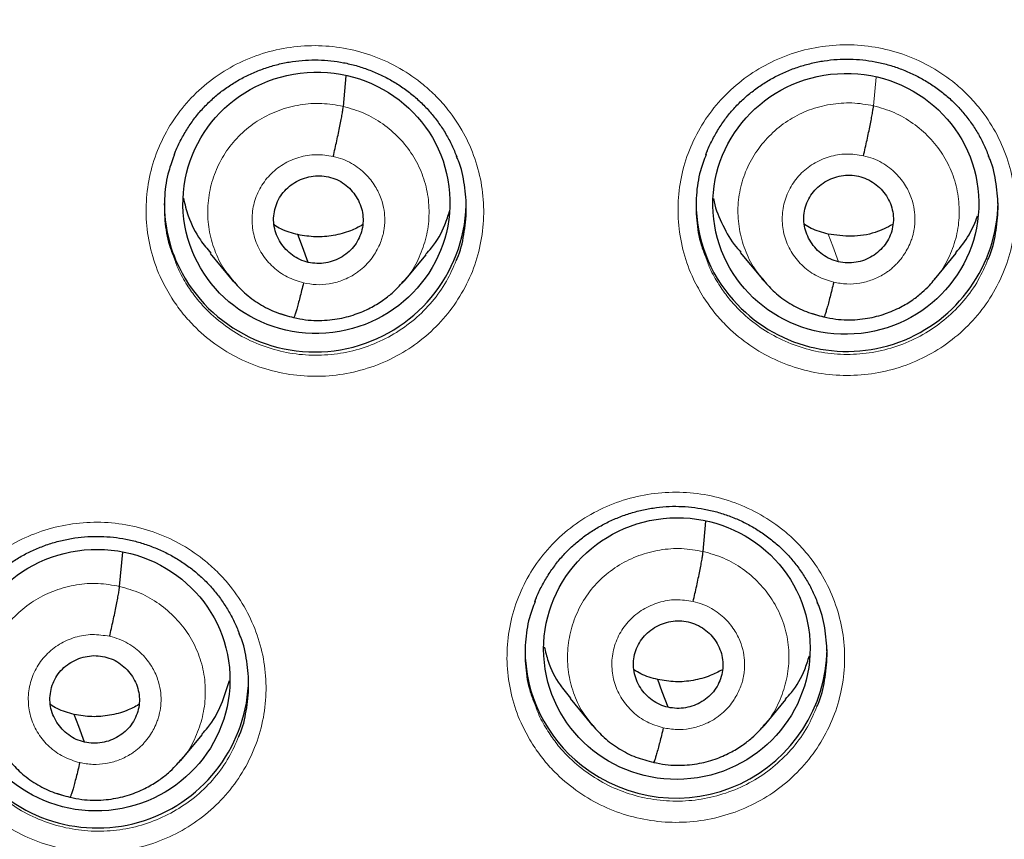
# Model space of a CAD drawing. Header units: millimetres. Extents: x 8 to 2230, y 12 to 2204.
# Tile 45 of 162: x 1060 to 1071, y 1859 to 1868. Entities that reach past the tile are written whole.
import ezdxf

# ---------------------------------------------------------------- set-up
doc = ezdxf.new("R2010")
doc.units = ezdxf.units.MM

msp = doc.modelspace()

# ---------------------------------------------------------------- linework, layer by layer
at = {"color": 7, "linetype": 'Continuous', "lineweight": 30}
for p, q in [((1063.688, 1867.129), (1063.718, 1867.472)), ((1062.19, 1865.471), (1062.437, 1865.172)), ((1064.373, 1865.16), (1064.619, 1865.456)), ((1068.157, 1865.483), (1068.405, 1865.183)), ((1070.342, 1865.178), (1070.588, 1865.476)), ((1062.43, 1865.181), (1062.445, 1865.165)), ((1062.448, 1865.167), (1062.441, 1865.176)), ((1064.369, 1865.164), (1064.347, 1865.139)), ((1068.398, 1865.187), (1068.42, 1865.165)), ((1068.424, 1865.168), (1068.409, 1865.186)), ((1063.13, 1864.749), (1063.126, 1864.747)), ((1069.099, 1864.756), (1069.095, 1864.754)), ((1067.739, 1862.115), (1067.769, 1862.455)), ((1061.169, 1861.722), (1061.204, 1862.107)), ((1066.24, 1860.461), (1066.487, 1860.161)), ((1068.425, 1860.152), (1068.671, 1860.449)), ((1066.479, 1860.171), (1066.495, 1860.154)), ((1066.498, 1860.157), (1066.491, 1860.165)), ((1068.421, 1860.155), (1068.399, 1860.13)), ((1061.855, 1859.757), (1062.101, 1860.054)), ((1061.851, 1859.761), (1061.829, 1859.736)), ((1067.181, 1859.738), (1067.177, 1859.737)), ((1060.612, 1859.346), (1060.607, 1859.344))]:
    msp.add_line(p, q, dxfattribs=at)
at = {"color": 252, "linetype": 'Continuous', "lineweight": 0}
for p, q in [((1069.657, 1867.136), (1069.685, 1867.458)), ((1062.468, 1865.141), (1062.448, 1865.167)), ((1068.445, 1865.14), (1068.424, 1865.168)), ((1063.126, 1864.747), (1062.981, 1864.795)), ((1069.095, 1864.754), (1068.975, 1864.795)), ((1066.519, 1860.13), (1066.498, 1860.157)), ((1067.177, 1859.737), (1067.031, 1859.785)), ((1060.607, 1859.344), (1060.462, 1859.393))]:
    msp.add_line(p, q, dxfattribs=at)
at = {"color": 7, "linetype": 'Continuous', "lineweight": 30, "flags": 128}
for points in [[(1063.293, 1865.371), (1063.228, 1865.547), (1063.176, 1865.684)], [(1067.344, 1860.36), (1067.279, 1860.536), (1067.227, 1860.674)], [(1060.775, 1859.967), (1060.709, 1860.143), (1060.657, 1860.281)]]:
    msp.add_lwpolyline(points, dxfattribs=at)
at = {"color": 252, "linetype": 'Continuous', "lineweight": 0, "flags": 128}
msp.add_lwpolyline([(1069.262, 1865.379), (1069.197, 1865.554), (1069.145, 1865.691)], dxfattribs=at)
at = {"color": 7, "linetype": 'Continuous', "lineweight": 30}
for centre, radius, start, end in [((1076.618, 1872.562), 23.103, 180.8483, 359.1517), ((1063.316, 1866.037), 1.644, 180.0203, 206.0135), ((1063.368, 1866.067), 1.704, 206.1207, 358.2823), ((1069.31, 1866.045), 1.651, 180.0713, 221.6306), ((1069.356, 1866.072), 1.703, 221.2711, 359.0367), ((1067.391, 1861.015), 1.658, 180.1347, 231.9848), ((1067.432, 1861.039), 1.702, 231.3847, 359.0768), ((1060.918, 1860.705), 1.704, 217.3678, 358.9975)]:
    msp.add_arc(centre, radius, start, end, dxfattribs=at)
at = {"color": 252, "linetype": 'Continuous', "lineweight": 0}
msp.add_arc((1076.617, 1872.592), 23.122, 184.1721, 355.9416, dxfattribs=at)
at = {"color": 7, "linetype": 'Continuous', "lineweight": 30}
for centre, major_axis, ratio in [((1063.385, 1866.043), (1.499, 0.108), 0.979023), ((1069.345, 1866.031), (1.494, 0.097), 0.981131), ((1067.443, 1861.022), (1.492, 0.158), 0.982063), ((1060.909, 1860.666), (1.496, 0.141), 0.98023)]:
    msp.add_ellipse(centre, major_axis=major_axis, ratio=ratio, dxfattribs=at)
for points, knots in [([(1051.429, 1868.578), (1051.457, 1868.402), (1051.513, 1868.042), (1051.613, 1867.502), (1051.725, 1866.958), (1051.85, 1866.417), (1051.987, 1865.878), (1052.137, 1865.343), (1052.298, 1864.811), (1052.471, 1864.283), (1052.656, 1863.758), (1052.853, 1863.238), (1053.062, 1862.722), (1053.282, 1862.211), (1053.514, 1861.705), (1053.757, 1861.204), (1054.012, 1860.708), (1054.277, 1860.218), (1054.554, 1859.734), (1054.841, 1859.256), (1055.139, 1858.785), (1055.448, 1858.32), (1055.767, 1857.862), (1056.097, 1857.411), (1056.436, 1856.967), (1056.786, 1856.531), (1057.145, 1856.102), (1057.514, 1855.682), (1057.892, 1855.269), (1058.28, 1854.865), (1058.676, 1854.47), (1059.081, 1854.083), (1059.495, 1853.705), (1059.918, 1853.336), (1060.349, 1852.977), (1060.787, 1852.627), (1061.234, 1852.286), (1061.688, 1851.956), (1062.149, 1851.635), (1062.618, 1851.325), (1063.093, 1851.025), (1063.575, 1850.735), (1064.064, 1850.456), (1064.559, 1850.188), (1065.059, 1849.93), (1065.566, 1849.684), (1066.077, 1849.448), (1066.595, 1849.224), (1067.084, 1849.024), (1067.403, 1848.903), (1067.546, 1848.849)], [0, 0, 0, 0, 0.020195, 0.041115, 0.062035, 0.082956, 0.103876, 0.124797, 0.145719, 0.16664, 0.187562, 0.208484, 0.229407, 0.25033, 0.271254, 0.292177, 0.313102, 0.334027, 0.354952, 0.375878, 0.396804, 0.417731, 0.438658, 0.459586, 0.480515, 0.501444, 0.522373, 0.543304, 0.564234, 0.585166, 0.606098, 0.62703, 0.647963, 0.668897, 0.689831, 0.710765, 0.731701, 0.752636, 0.773573, 0.79451, 0.815447, 0.836385, 0.857323, 0.878262, 0.899201, 0.920141, 0.941081, 0.962022, 0.982963, 1, 1, 1, 1]), ([(1061.783, 1866.58), (1061.789, 1866.594), (1061.81, 1866.654), (1061.86, 1866.755), (1061.932, 1866.881), (1062.015, 1866.999), (1062.107, 1867.109), (1062.208, 1867.209), (1062.317, 1867.3), (1062.434, 1867.382), (1062.559, 1867.454), (1062.691, 1867.517), (1062.829, 1867.568), (1062.97, 1867.608), (1063.115, 1867.636), (1063.26, 1867.651), (1063.405, 1867.654), (1063.549, 1867.644), (1063.691, 1867.623), (1063.833, 1867.589), (1063.971, 1867.544), (1064.106, 1867.487), (1064.236, 1867.419), (1064.359, 1867.341), (1064.475, 1867.253), (1064.581, 1867.156), (1064.679, 1867.051), (1064.766, 1866.938), (1064.844, 1866.818), (1064.911, 1866.693), (1064.947, 1866.605), (1064.964, 1866.562)], [0, 0, 0, 0, 0.011355, 0.047349, 0.083343, 0.119102, 0.154466, 0.189334, 0.223936, 0.258873, 0.294189, 0.329788, 0.365552, 0.401342, 0.437, 0.472424, 0.507552, 0.542307, 0.577151, 0.61228, 0.647647, 0.683179, 0.718788, 0.754353, 0.789788, 0.82503, 0.859997, 0.894863, 0.930042, 0.965484, 1, 1, 1, 1]), ([(1067.77, 1866.586), (1067.775, 1866.6), (1067.797, 1866.66), (1067.846, 1866.761), (1067.918, 1866.887), (1068.001, 1867.006), (1068.093, 1867.116), (1068.194, 1867.216), (1068.303, 1867.307), (1068.42, 1867.389), (1068.545, 1867.462), (1068.677, 1867.525), (1068.815, 1867.576), (1068.956, 1867.616), (1069.101, 1867.644), (1069.246, 1867.66), (1069.391, 1867.663), (1069.535, 1867.654), (1069.677, 1867.633), (1069.819, 1867.6), (1069.957, 1867.555), (1070.092, 1867.498), (1070.222, 1867.431), (1070.345, 1867.353), (1070.461, 1867.265), (1070.568, 1867.168), (1070.665, 1867.063), (1070.752, 1866.951), (1070.83, 1866.831), (1070.898, 1866.706), (1070.933, 1866.618), (1070.951, 1866.575)], [0, 0, 0, 0, 0.011259, 0.047258, 0.083255, 0.119015, 0.154378, 0.189244, 0.223844, 0.258779, 0.294093, 0.329692, 0.365455, 0.401244, 0.436901, 0.472324, 0.50745, 0.542206, 0.577053, 0.612189, 0.647563, 0.683104, 0.718723, 0.754301, 0.789749, 0.825005, 0.859986, 0.894871, 0.930068, 0.965529, 1, 1, 1, 1]), ([(1063.575, 1866.566), (1063.582, 1866.595), (1063.595, 1866.653), (1063.615, 1866.742), (1063.633, 1866.828), (1063.65, 1866.908), (1063.664, 1866.981), (1063.675, 1867.044), (1063.684, 1867.096), (1063.686, 1867.118), (1063.688, 1867.129)], [0, 0, 0, 0, 0.125699, 0.250523, 0.375351, 0.500342, 0.625293, 0.749999, 0.874613, 1, 1, 1, 1]), ([(1069.544, 1866.573), (1069.551, 1866.603), (1069.564, 1866.661), (1069.584, 1866.75), (1069.602, 1866.835), (1069.619, 1866.915), (1069.633, 1866.988), (1069.644, 1867.051), (1069.653, 1867.104), (1069.655, 1867.125), (1069.657, 1867.136)], [0, 0, 0, 0, 0.125517, 0.250291, 0.375166, 0.50026, 0.625323, 0.750106, 0.874719, 1, 1, 1, 1]), ([(1061.786, 1866.582), (1061.763, 1866.522), (1061.706, 1866.374), (1061.67, 1866.122), (1061.672, 1865.842), (1061.71, 1865.606), (1061.763, 1865.473), (1061.781, 1865.427)], [0, 0, 0, 0, 0.1639, 0.401245, 0.638589, 0.875931, 1, 1, 1, 1]), ([(1064.959, 1865.392), (1064.962, 1865.399), (1065.007, 1865.492), (1065.049, 1865.685), (1065.081, 1865.964), (1065.056, 1866.245), (1065.015, 1866.447), (1064.969, 1866.548), (1064.962, 1866.564)], [0, 0, 0, 0, 0.021559, 0.255578, 0.489595, 0.723619, 0.957643, 1, 1, 1, 1]), ([(1067.772, 1866.588), (1067.749, 1866.527), (1067.692, 1866.379), (1067.656, 1866.127), (1067.659, 1865.847), (1067.697, 1865.611), (1067.75, 1865.478), (1067.768, 1865.433)], [0, 0, 0, 0, 0.164311, 0.401556, 0.638802, 0.876033, 1, 1, 1, 1]), ([(1070.945, 1865.403), (1070.949, 1865.412), (1070.993, 1865.504), (1071.036, 1865.699), (1071.068, 1865.978), (1071.042, 1866.258), (1071.001, 1866.461), (1070.955, 1866.562), (1070.948, 1866.577)], [0, 0, 0, 0, 0.022848, 0.256624, 0.490399, 0.724148, 0.957897, 1, 1, 1, 1]), ([(1063.293, 1865.371), (1063.261, 1865.381), (1063.198, 1865.399), (1063.113, 1865.45), (1063.039, 1865.516), (1062.978, 1865.593), (1062.934, 1865.68), (1062.907, 1865.774), (1062.9, 1865.871), (1062.913, 1865.967), (1062.945, 1866.059), (1062.994, 1866.143), (1063.06, 1866.215), (1063.139, 1866.273), (1063.228, 1866.316), (1063.323, 1866.343), (1063.423, 1866.352), (1063.488, 1866.34), (1063.52, 1866.335)], [0, 0, 0, 0, 0.062616, 0.125098, 0.187759, 0.250494, 0.313059, 0.375346, 0.437602, 0.499995, 0.562389, 0.624649, 0.686939, 0.749505, 0.81224, 0.8749, 0.937383, 1, 1, 1, 1]), ([(1069.262, 1865.379), (1069.23, 1865.388), (1069.167, 1865.406), (1069.082, 1865.457), (1069.008, 1865.522), (1068.948, 1865.6), (1068.903, 1865.687), (1068.876, 1865.78), (1068.869, 1865.877), (1068.882, 1865.973), (1068.914, 1866.065), (1068.963, 1866.149), (1069.029, 1866.221), (1069.108, 1866.28), (1069.197, 1866.323), (1069.292, 1866.35), (1069.392, 1866.359), (1069.457, 1866.348), (1069.489, 1866.342)], [0, 0, 0, 0, 0.062616, 0.125098, 0.187758, 0.250493, 0.313058, 0.375347, 0.437604, 0.499998, 0.562392, 0.624651, 0.686941, 0.749507, 0.812242, 0.874902, 0.937383, 1, 1, 1, 1]), ([(1069.489, 1866.342), (1069.521, 1866.333), (1069.584, 1866.314), (1069.669, 1866.263), (1069.744, 1866.198), (1069.805, 1866.121), (1069.85, 1866.035), (1069.876, 1865.941), (1069.883, 1865.844), (1069.87, 1865.747), (1069.839, 1865.655), (1069.789, 1865.571), (1069.723, 1865.498), (1069.645, 1865.438), (1069.556, 1865.395), (1069.46, 1865.37), (1069.36, 1865.362), (1069.295, 1865.373), (1069.262, 1865.379)], [0, 0, 0, 0, 0.062453, 0.124914, 0.187517, 0.250106, 0.312497, 0.374752, 0.437128, 0.499593, 0.562031, 0.624529, 0.687149, 0.749751, 0.81225, 0.874787, 0.937388, 1, 1, 1, 1]), ([(1063.52, 1866.335), (1063.552, 1866.326), (1063.616, 1866.307), (1063.701, 1866.256), (1063.775, 1866.191), (1063.835, 1866.113), (1063.88, 1866.026), (1063.907, 1865.932), (1063.913, 1865.836), (1063.9, 1865.739), (1063.869, 1865.648), (1063.82, 1865.564), (1063.754, 1865.491), (1063.675, 1865.433), (1063.586, 1865.39), (1063.49, 1865.364), (1063.391, 1865.355), (1063.326, 1865.366), (1063.293, 1865.371)], [0, 0, 0, 0, 0.062616, 0.125098, 0.187759, 0.250494, 0.313059, 0.375346, 0.437602, 0.499995, 0.562389, 0.624649, 0.686939, 0.749505, 0.81224, 0.8749, 0.937383, 1, 1, 1, 1]), ([(1061.888, 1866.094), (1061.904, 1866.027), (1061.943, 1865.862), (1062.05, 1865.65), (1062.155, 1865.524), (1062.196, 1865.475)], [0, 0, 0, 0, 0.298274, 0.730783, 1, 1, 1, 1]), ([(1067.855, 1866.09), (1067.855, 1866.09), (1067.868, 1865.996), (1067.944, 1865.82), (1068.047, 1865.615), (1068.137, 1865.515), (1068.162, 1865.487)], [0, 0, 0, 0, 0.000043, 0.41641, 0.832507, 1, 1, 1, 1]), ([(1064.614, 1865.461), (1064.636, 1865.485), (1064.728, 1865.584), (1064.821, 1865.751), (1064.868, 1865.898), (1064.884, 1865.95)], [0, 0, 0, 0, 0.177767, 0.711944, 1, 1, 1, 1]), ([(1070.583, 1865.48), (1070.637, 1865.545), (1070.74, 1865.671), (1070.8, 1865.822), (1070.828, 1865.895)], [0, 0, 0, 0, 0.515768, 1, 1, 1, 1]), ([(1063.176, 1865.684), (1063.111, 1865.701), (1063.016, 1865.726), (1062.934, 1865.777), (1062.909, 1865.793)], [0, 0, 0, 0, 0.69107, 1, 1, 1, 1]), ([(1063.904, 1865.793), (1063.86, 1865.77), (1063.756, 1865.715), (1063.576, 1865.669), (1063.375, 1865.65), (1063.242, 1865.673), (1063.176, 1865.684)], [0, 0, 0, 0, 0.2022186, 0.4684597, 0.7339423, 1, 1, 1, 1]), ([(1069.145, 1865.691), (1069.08, 1865.708), (1068.985, 1865.733), (1068.903, 1865.784), (1068.878, 1865.8)], [0, 0, 0, 0, 0.691079, 1, 1, 1, 1]), ([(1069.874, 1865.798), (1069.809, 1865.765), (1069.664, 1865.692), (1069.41, 1865.653), (1069.233, 1865.678), (1069.145, 1865.691)], [0, 0, 0, 0, 0.291054, 0.645434, 1, 1, 1, 1]), ([(1062.445, 1865.165), (1062.487, 1865.118), (1062.576, 1865.019), (1062.742, 1864.9), (1062.929, 1864.802), (1063.064, 1864.768), (1063.131, 1864.751)], [0, 0, 0, 0, 0.230766, 0.488181, 0.744368, 1, 1, 1, 1]), ([(1063.131, 1864.75), (1063.175, 1864.741), (1063.259, 1864.723), (1063.385, 1864.715), (1063.505, 1864.719), (1063.652, 1864.737), (1063.816, 1864.779), (1063.986, 1864.852), (1064.124, 1864.935), (1064.231, 1865.019), (1064.313, 1865.098), (1064.356, 1865.149), (1064.375, 1865.171)], [0, 0, 0, 0, 0.095851, 0.186925, 0.273466, 0.35558, 0.506507, 0.639892, 0.755756, 0.854255, 0.935599, 1, 1, 1, 1]), ([(1063.239, 1865.141), (1063.232, 1865.112), (1063.218, 1865.054), (1063.198, 1864.975), (1063.18, 1864.905), (1063.163, 1864.844), (1063.149, 1864.797), (1063.138, 1864.764), (1063.134, 1864.755), (1063.131, 1864.751)], [0, 0, 0, 0, 0.144856, 0.290356, 0.436395, 0.582569, 0.728647, 0.874714, 1, 1, 1, 1]), ([(1068.42, 1865.165), (1068.46, 1865.12), (1068.547, 1865.023), (1068.711, 1864.906), (1068.898, 1864.809), (1069.033, 1864.775), (1069.1, 1864.758)], [0, 0, 0, 0, 0.22218, 0.482484, 0.741527, 1, 1, 1, 1]), ([(1069.1, 1864.757), (1069.144, 1864.748), (1069.228, 1864.731), (1069.354, 1864.723), (1069.474, 1864.726), (1069.621, 1864.745), (1069.785, 1864.787), (1069.955, 1864.86), (1070.093, 1864.943), (1070.2, 1865.028), (1070.282, 1865.106), (1070.325, 1865.157), (1070.344, 1865.18)], [0, 0, 0, 0, 0.095839, 0.186903, 0.273437, 0.355547, 0.50647, 0.639858, 0.755729, 0.854237, 0.935589, 1, 1, 1, 1]), ([(1069.208, 1865.148), (1069.201, 1865.119), (1069.187, 1865.061), (1069.167, 1864.982), (1069.149, 1864.911), (1069.132, 1864.851), (1069.118, 1864.804), (1069.107, 1864.771), (1069.103, 1864.762), (1069.1, 1864.758)], [0, 0, 0, 0, 0.145059, 0.290595, 0.436565, 0.582618, 0.728564, 0.874523, 1, 1, 1, 1]), ([(1065.845, 1861.55), (1065.85, 1861.564), (1065.871, 1861.625), (1065.921, 1861.726), (1065.993, 1861.851), (1066.076, 1861.97), (1066.168, 1862.08), (1066.269, 1862.18), (1066.378, 1862.271), (1066.495, 1862.353), (1066.62, 1862.425), (1066.752, 1862.487), (1066.889, 1862.539), (1067.031, 1862.579), (1067.175, 1862.607), (1067.321, 1862.623), (1067.466, 1862.626), (1067.609, 1862.616), (1067.752, 1862.595), (1067.893, 1862.562), (1068.032, 1862.517), (1068.167, 1862.461), (1068.297, 1862.393), (1068.42, 1862.315), (1068.536, 1862.227), (1068.642, 1862.131), (1068.739, 1862.026), (1068.827, 1861.914), (1068.905, 1861.794), (1068.973, 1861.669), (1069.009, 1861.581), (1069.026, 1861.537)], [0, 0, 0, 0, 0.011523, 0.047505, 0.083483, 0.119225, 0.154569, 0.189417, 0.223997, 0.258909, 0.294199, 0.329771, 0.365507, 0.401266, 0.436892, 0.472283, 0.507377, 0.542098, 0.576909, 0.612007, 0.647345, 0.682849, 0.718431, 0.753972, 0.789382, 0.824601, 0.859547, 0.894396, 0.929559, 0.964988, 1, 1, 1, 1]), ([(1059.333, 1861.215), (1059.338, 1861.23), (1059.36, 1861.29), (1059.41, 1861.391), (1059.482, 1861.517), (1059.565, 1861.635), (1059.657, 1861.745), (1059.758, 1861.845), (1059.867, 1861.935), (1059.984, 1862.017), (1060.109, 1862.089), (1060.241, 1862.151), (1060.378, 1862.202), (1060.52, 1862.242), (1060.664, 1862.269), (1060.81, 1862.285), (1060.955, 1862.287), (1061.099, 1862.278), (1061.241, 1862.256), (1061.382, 1862.223), (1061.521, 1862.177), (1061.656, 1862.12), (1061.786, 1862.053), (1061.909, 1861.974), (1062.024, 1861.886), (1062.131, 1861.79), (1062.228, 1861.685), (1062.316, 1861.572), (1062.393, 1861.452), (1062.461, 1861.326), (1062.497, 1861.238), (1062.515, 1861.195)], [0, 0, 0, 0, 0.011671, 0.047645, 0.08362, 0.119362, 0.154708, 0.189559, 0.224142, 0.259058, 0.294351, 0.329924, 0.365661, 0.401421, 0.437047, 0.472439, 0.507533, 0.542252, 0.577057, 0.612147, 0.647473, 0.682964, 0.718531, 0.754054, 0.789445, 0.824644, 0.859569, 0.894392, 0.929529, 0.964933, 1, 1, 1, 1]), ([(1067.626, 1861.553), (1067.633, 1861.582), (1067.646, 1861.64), (1067.666, 1861.729), (1067.684, 1861.814), (1067.701, 1861.895), (1067.715, 1861.968), (1067.726, 1862.03), (1067.735, 1862.082), (1067.737, 1862.104), (1067.739, 1862.115)], [0, 0, 0, 0, 0.125784, 0.250641, 0.375464, 0.500424, 0.625329, 0.74999, 0.874581, 1, 1, 1, 1]), ([(1031.062, 1861.969), (1031.065, 1861.956), (1031.126, 1861.698), (1031.255, 1861.198), (1031.45, 1860.469), (1031.659, 1859.744), (1031.88, 1859.022), (1032.113, 1858.304), (1032.357, 1857.59), (1032.614, 1856.88), (1032.882, 1856.174), (1033.162, 1855.472), (1033.454, 1854.775), (1033.757, 1854.083), (1034.072, 1853.395), (1034.398, 1852.713), (1034.735, 1852.036), (1035.083, 1851.365), (1035.443, 1850.699), (1035.814, 1850.039), (1036.195, 1849.385), (1036.588, 1848.738), (1036.991, 1848.097), (1037.405, 1847.462), (1037.829, 1846.834), (1038.264, 1846.213), (1038.709, 1845.599), (1039.164, 1844.992), (1039.629, 1844.393), (1040.104, 1843.801), (1040.589, 1843.216), (1041.083, 1842.64), (1041.587, 1842.072), (1042.101, 1841.512), (1042.623, 1840.96), (1043.155, 1840.416), (1043.696, 1839.881), (1044.246, 1839.355), (1044.804, 1838.838), (1045.371, 1838.33), (1045.946, 1837.831), (1046.529, 1837.341), (1047.121, 1836.861), (1047.72, 1836.39), (1048.327, 1835.929), (1048.942, 1835.478), (1049.564, 1835.036), (1050.193, 1834.605), (1050.83, 1834.184), (1051.473, 1833.773), (1052.123, 1833.372), (1052.78, 1832.982), (1053.443, 1832.603), (1054.113, 1832.234), (1054.788, 1831.876), (1055.469, 1831.528), (1056.156, 1831.192), (1056.849, 1830.867), (1057.546, 1830.553), (1058.249, 1830.25), (1058.957, 1829.959), (1059.67, 1829.679), (1060.387, 1829.41), (1061.109, 1829.153), (1061.834, 1828.908), (1062.544, 1828.68), (1063.013, 1828.54), (1063.237, 1828.472)], [0, 0, 0, 0, 0.000835, 0.016465, 0.032095, 0.047726, 0.063356, 0.078986, 0.094617, 0.110247, 0.125878, 0.141508, 0.157139, 0.17277, 0.188401, 0.204031, 0.219662, 0.235293, 0.250924, 0.266555, 0.282187, 0.297818, 0.313449, 0.32908, 0.344712, 0.360343, 0.375975, 0.391607, 0.407238, 0.42287, 0.438502, 0.454134, 0.469766, 0.485398, 0.50103, 0.516662, 0.532295, 0.547927, 0.563559, 0.579192, 0.594824, 0.610457, 0.62609, 0.641723, 0.657356, 0.672989, 0.688622, 0.704255, 0.719888, 0.735521, 0.751154, 0.766788, 0.782421, 0.798055, 0.813688, 0.829322, 0.844955, 0.860589, 0.876223, 0.891857, 0.907491, 0.923125, 0.938758, 0.954393, 0.970027, 0.985661, 1, 1, 1, 1]), ([(1069.097, 1827.137), (1069.158, 1827.127), (1069.47, 1827.074), (1070.037, 1826.991), (1070.798, 1826.888), (1071.56, 1826.799), (1072.323, 1826.721), (1073.088, 1826.656), (1073.854, 1826.603), (1074.62, 1826.562), (1075.387, 1826.534), (1076.155, 1826.518), (1076.922, 1826.514), (1077.69, 1826.522), (1078.457, 1826.543), (1079.224, 1826.576), (1079.99, 1826.622), (1080.755, 1826.679), (1081.52, 1826.749), (1082.283, 1826.832), (1083.044, 1826.926), (1083.804, 1827.033), (1084.562, 1827.151), (1085.318, 1827.282), (1086.072, 1827.425), (1086.823, 1827.581), (1087.571, 1827.748), (1088.317, 1827.927), (1089.059, 1828.118), (1089.799, 1828.321), (1090.534, 1828.536), (1091.266, 1828.762), (1091.995, 1829), (1092.719, 1829.25), (1093.439, 1829.512), (1094.154, 1829.785), (1094.865, 1830.069), (1095.571, 1830.365), (1096.272, 1830.672), (1096.968, 1830.99), (1097.658, 1831.32), (1098.343, 1831.66), (1099.022, 1832.011), (1099.695, 1832.373), (1100.362, 1832.746), (1101.023, 1833.13), (1101.677, 1833.524), (1102.325, 1833.929), (1102.966, 1834.344), (1103.599, 1834.769), (1104.226, 1835.204), (1104.845, 1835.649), (1105.457, 1836.104), (1106.061, 1836.569), (1106.658, 1837.043), (1107.246, 1837.527), (1107.826, 1838.021), (1108.398, 1838.523), (1108.962, 1839.035), (1109.517, 1839.556), (1110.063, 1840.085), (1110.6, 1840.623), (1111.129, 1841.17), (1111.648, 1841.725), (1112.158, 1842.288), (1112.658, 1842.86), (1113.149, 1843.439), (1113.63, 1844.026), (1114.101, 1844.621), (1114.563, 1845.223), (1115.014, 1845.833), (1115.455, 1846.45), (1115.886, 1847.074), (1116.306, 1847.704), (1116.716, 1848.341), (1117.115, 1848.985), (1117.503, 1849.635), (1117.88, 1850.291), (1118.247, 1850.953), (1118.602, 1851.621), (1118.947, 1852.295), (1119.28, 1852.974), (1119.601, 1853.658), (1119.912, 1854.347), (1120.21, 1855.042), (1120.498, 1855.74), (1120.773, 1856.444), (1121.037, 1857.151), (1121.289, 1857.863), (1121.529, 1858.579), (1121.757, 1859.299), (1121.973, 1860.022), (1122.177, 1860.748), (1122.345, 1861.382), (1122.44, 1861.774), (1122.476, 1861.922)], [0, 0, 0, 0, 0.002613, 0.013502, 0.024391, 0.03528, 0.046168, 0.057057, 0.067946, 0.078835, 0.089724, 0.100613, 0.111502, 0.122391, 0.13328, 0.144169, 0.155058, 0.165946, 0.176835, 0.187724, 0.198613, 0.209502, 0.220391, 0.23128, 0.242169, 0.253057, 0.263946, 0.274835, 0.285724, 0.296613, 0.307501, 0.31839, 0.329279, 0.340167, 0.351056, 0.361945, 0.372833, 0.383722, 0.39461, 0.405499, 0.416387, 0.427276, 0.438164, 0.449052, 0.459941, 0.470829, 0.481717, 0.492605, 0.503493, 0.514381, 0.52527, 0.536158, 0.547045, 0.557933, 0.568821, 0.579709, 0.590597, 0.601484, 0.612372, 0.62326, 0.634147, 0.645035, 0.655922, 0.66681, 0.677697, 0.688584, 0.699471, 0.710359, 0.721246, 0.732133, 0.74302, 0.753907, 0.764794, 0.775681, 0.786568, 0.797454, 0.808341, 0.819228, 0.830114, 0.841001, 0.851887, 0.862774, 0.87366, 0.884547, 0.895433, 0.906319, 0.917206, 0.928092, 0.938978, 0.949864, 0.96075, 0.971637, 0.982523, 0.993409, 1, 1, 1, 1]), ([(1061.056, 1861.16), (1061.063, 1861.189), (1061.077, 1861.247), (1061.096, 1861.336), (1061.115, 1861.421), (1061.131, 1861.502), (1061.145, 1861.574), (1061.157, 1861.637), (1061.165, 1861.689), (1061.168, 1861.711), (1061.169, 1861.722)], [0, 0, 0, 0, 0.125967, 0.250876, 0.375652, 0.500508, 0.6253, 0.749885, 0.874475, 1, 1, 1, 1]), ([(1065.847, 1861.552), (1065.824, 1861.492), (1065.767, 1861.344), (1065.731, 1861.093), (1065.734, 1860.813), (1065.772, 1860.579), (1065.825, 1860.446), (1065.843, 1860.401)], [0, 0, 0, 0, 0.164021, 0.401836, 0.63965, 0.877413, 1, 1, 1, 1]), ([(1069.02, 1860.37), (1069.024, 1860.378), (1069.069, 1860.47), (1069.111, 1860.664), (1069.143, 1860.943), (1069.117, 1861.222), (1069.077, 1861.424), (1069.031, 1861.524), (1069.024, 1861.539)], [0, 0, 0, 0, 0.022445, 0.256684, 0.490922, 0.725116, 0.959311, 1, 1, 1, 1]), ([(1067.344, 1860.36), (1067.312, 1860.369), (1067.249, 1860.387), (1067.164, 1860.439), (1067.09, 1860.504), (1067.029, 1860.581), (1066.985, 1860.668), (1066.958, 1860.761), (1066.951, 1860.858), (1066.964, 1860.954), (1066.996, 1861.046), (1067.045, 1861.13), (1067.111, 1861.202), (1067.19, 1861.26), (1067.279, 1861.304), (1067.374, 1861.33), (1067.474, 1861.339), (1067.539, 1861.328), (1067.571, 1861.322)], [0, 0, 0, 0, 0.062616, 0.125096, 0.187755, 0.25049, 0.313056, 0.375345, 0.437603, 0.499996, 0.562391, 0.624651, 0.686943, 0.749509, 0.812244, 0.874903, 0.937383, 1, 1, 1, 1]), ([(1067.571, 1861.322), (1067.603, 1861.313), (1067.667, 1861.295), (1067.752, 1861.243), (1067.826, 1861.179), (1067.886, 1861.101), (1067.931, 1861.014), (1067.958, 1860.921), (1067.964, 1860.824), (1067.951, 1860.728), (1067.92, 1860.637), (1067.871, 1860.553), (1067.805, 1860.48), (1067.726, 1860.422), (1067.637, 1860.379), (1067.541, 1860.353), (1067.442, 1860.343), (1067.377, 1860.355), (1067.344, 1860.36)], [0, 0, 0, 0, 0.0626161, 0.125096, 0.1877554, 0.2504899, 0.3130555, 0.3753449, 0.4376024, 0.4999958, 0.5623905, 0.6246509, 0.6869428, 0.7495093, 0.8122438, 0.8749028, 0.9373829, 1, 1, 1, 1]), ([(1062.509, 1860.029), (1062.513, 1860.037), (1062.557, 1860.128), (1062.599, 1860.321), (1062.631, 1860.6), (1062.606, 1860.879), (1062.565, 1861.081), (1062.519, 1861.181), (1062.512, 1861.196)], [0, 0, 0, 0, 0.0207161, 0.2553301, 0.4899436, 0.7245032, 0.9590623, 1, 1, 1, 1]), ([(1065.95, 1861.041), (1065.963, 1860.987), (1066, 1860.836), (1066.1, 1860.638), (1066.205, 1860.513), (1066.245, 1860.465)], [0, 0, 0, 0, 0.25448, 0.715755, 1, 1, 1, 1]), ([(1060.775, 1859.967), (1060.743, 1859.977), (1060.679, 1859.995), (1060.594, 1860.046), (1060.52, 1860.112), (1060.46, 1860.189), (1060.415, 1860.276), (1060.388, 1860.369), (1060.382, 1860.466), (1060.395, 1860.562), (1060.426, 1860.654), (1060.475, 1860.738), (1060.541, 1860.81), (1060.62, 1860.868), (1060.709, 1860.911), (1060.805, 1860.937), (1060.904, 1860.946), (1060.969, 1860.935), (1061.002, 1860.929)], [0, 0, 0, 0, 0.062616, 0.125096, 0.187757, 0.250492, 0.313056, 0.375344, 0.437599, 0.499992, 0.562387, 0.624649, 0.686941, 0.749507, 0.812242, 0.874901, 0.937382, 1, 1, 1, 1]), ([(1061.002, 1860.929), (1061.034, 1860.92), (1061.097, 1860.902), (1061.182, 1860.85), (1061.256, 1860.785), (1061.316, 1860.708), (1061.361, 1860.621), (1061.388, 1860.527), (1061.395, 1860.431), (1061.382, 1860.335), (1061.35, 1860.243), (1061.301, 1860.159), (1061.235, 1860.087), (1061.156, 1860.029), (1061.067, 1859.986), (1060.972, 1859.96), (1060.872, 1859.951), (1060.807, 1859.962), (1060.775, 1859.967)], [0, 0, 0, 0, 0.0626157, 0.1250963, 0.1877565, 0.2504914, 0.3130561, 0.3753436, 0.4375991, 0.4999916, 0.5623867, 0.6246482, 0.6869406, 0.7495072, 0.8122417, 0.8749012, 0.9373823, 1, 1, 1, 1]), ([(1068.666, 1860.453), (1068.688, 1860.477), (1068.779, 1860.575), (1068.872, 1860.742), (1068.918, 1860.888), (1068.934, 1860.939)], [0, 0, 0, 0, 0.175732, 0.712961, 1, 1, 1, 1]), ([(1067.227, 1860.674), (1067.162, 1860.69), (1067.067, 1860.715), (1066.985, 1860.766), (1066.96, 1860.782)], [0, 0, 0, 0, 0.690889, 1, 1, 1, 1]), ([(1067.956, 1860.783), (1067.911, 1860.76), (1067.807, 1860.705), (1067.627, 1860.659), (1067.426, 1860.639), (1067.293, 1860.662), (1067.227, 1860.674)], [0, 0, 0, 0, 0.202384, 0.468569, 0.733993, 1, 1, 1, 1]), ([(1062.096, 1860.058), (1062.119, 1860.082), (1062.21, 1860.18), (1062.321, 1860.385), (1062.378, 1860.573), (1062.406, 1860.664)], [0, 0, 0, 0, 0.142965, 0.580215, 1, 1, 1, 1]), ([(1060.657, 1860.281), (1060.592, 1860.298), (1060.497, 1860.323), (1060.415, 1860.374), (1060.39, 1860.39)], [0, 0, 0, 0, 0.690886, 1, 1, 1, 1]), ([(1061.386, 1860.39), (1061.341, 1860.366), (1061.237, 1860.311), (1061.057, 1860.266), (1060.856, 1860.246), (1060.724, 1860.269), (1060.657, 1860.281)], [0, 0, 0, 0, 0.2024284, 0.4685975, 0.7340085, 1, 1, 1, 1]), ([(1066.495, 1860.154), (1066.537, 1860.108), (1066.626, 1860.008), (1066.792, 1859.889), (1066.979, 1859.791), (1067.115, 1859.758), (1067.182, 1859.741)], [0, 0, 0, 0, 0.230645, 0.488075, 0.744298, 1, 1, 1, 1]), ([(1067.182, 1859.74), (1067.226, 1859.731), (1067.31, 1859.713), (1067.436, 1859.705), (1067.556, 1859.709), (1067.703, 1859.727), (1067.867, 1859.769), (1068.037, 1859.843), (1068.175, 1859.926), (1068.283, 1860.01), (1068.364, 1860.089), (1068.408, 1860.14), (1068.427, 1860.162)], [0, 0, 0, 0, 0.095782, 0.186797, 0.27329, 0.355368, 0.506252, 0.639631, 0.75552, 0.854072, 0.935495, 1, 1, 1, 1]), ([(1067.29, 1860.13), (1067.283, 1860.101), (1067.269, 1860.043), (1067.249, 1859.964), (1067.231, 1859.894), (1067.214, 1859.833), (1067.2, 1859.786), (1067.189, 1859.754), (1067.184, 1859.745), (1067.182, 1859.741)], [0, 0, 0, 0, 0.144766, 0.290211, 0.43624, 0.582443, 0.728562, 0.874645, 1, 1, 1, 1]), ([(1059.926, 1859.763), (1059.968, 1859.716), (1060.057, 1859.616), (1060.223, 1859.497), (1060.41, 1859.399), (1060.545, 1859.365), (1060.613, 1859.348)], [0, 0, 0, 0, 0.230647, 0.488062, 0.744288, 1, 1, 1, 1]), ([(1060.613, 1859.347), (1060.656, 1859.338), (1060.74, 1859.321), (1060.867, 1859.312), (1060.987, 1859.316), (1061.133, 1859.334), (1061.298, 1859.376), (1061.468, 1859.449), (1061.606, 1859.532), (1061.713, 1859.616), (1061.795, 1859.694), (1061.838, 1859.746), (1061.858, 1859.768)], [0, 0, 0, 0, 0.095791, 0.186814, 0.273312, 0.355393, 0.506278, 0.639653, 0.755536, 0.854082, 0.9355, 1, 1, 1, 1]), ([(1060.72, 1859.737), (1060.713, 1859.708), (1060.7, 1859.651), (1060.68, 1859.572), (1060.661, 1859.501), (1060.644, 1859.441), (1060.63, 1859.394), (1060.619, 1859.361), (1060.615, 1859.352), (1060.613, 1859.348)], [0, 0, 0, 0, 0.144564, 0.289973, 0.436072, 0.582395, 0.728645, 0.874836, 1, 1, 1, 1])]:
    msp.add_open_spline(points, degree=3, knots=knots, dxfattribs=at)
at = {"color": 252, "linetype": 'Continuous', "lineweight": 0}
for points, knots in [([(1061.756, 1864.97), (1061.716, 1865.038), (1061.622, 1865.198), (1061.524, 1865.472), (1061.466, 1865.782), (1061.464, 1866.098), (1061.514, 1866.409), (1061.618, 1866.706), (1061.771, 1866.983), (1061.97, 1867.23), (1062.208, 1867.442), (1062.479, 1867.61), (1062.775, 1867.732), (1063.089, 1867.802), (1063.41, 1867.821), (1063.73, 1867.786), (1064.04, 1867.699), (1064.33, 1867.562), (1064.561, 1867.403), (1064.737, 1867.242), (1064.895, 1867.064), (1065.048, 1866.832), (1065.177, 1866.543), (1065.253, 1866.236), (1065.277, 1865.922), (1065.246, 1865.608), (1065.163, 1865.304), (1065.027, 1865.019), (1064.846, 1864.76), (1064.621, 1864.535), (1064.362, 1864.349), (1064.074, 1864.21), (1063.766, 1864.119), (1063.447, 1864.081), (1063.125, 1864.096), (1062.811, 1864.164), (1062.512, 1864.281), (1062.237, 1864.447), (1062.026, 1864.629), (1061.867, 1864.807), (1061.793, 1864.915), (1061.756, 1864.97)], [0, 0, 0, 0, 0.020309, 0.047144, 0.07398, 0.100816, 0.127651, 0.154491, 0.181331, 0.208178, 0.235024, 0.261877, 0.28873, 0.315585, 0.34244, 0.369294, 0.396148, 0.422996, 0.449845, 0.466612, 0.483379, 0.510215, 0.53705, 0.563886, 0.590721, 0.617558, 0.644395, 0.671236, 0.698078, 0.724927, 0.751776, 0.778629, 0.805483, 0.832339, 0.859194, 0.886047, 0.912899, 0.939745, 0.966592, 0.983296, 1, 1, 1, 1]), ([(1067.744, 1864.977), (1067.704, 1865.045), (1067.611, 1865.204), (1067.513, 1865.478), (1067.455, 1865.787), (1067.452, 1866.103), (1067.503, 1866.414), (1067.606, 1866.712), (1067.759, 1866.989), (1067.958, 1867.236), (1068.196, 1867.448), (1068.467, 1867.617), (1068.763, 1867.74), (1069.076, 1867.811), (1069.397, 1867.831), (1069.717, 1867.796), (1070.027, 1867.71), (1070.318, 1867.574), (1070.548, 1867.416), (1070.724, 1867.255), (1070.882, 1867.077), (1071.036, 1866.846), (1071.165, 1866.557), (1071.242, 1866.25), (1071.266, 1865.936), (1071.235, 1865.622), (1071.152, 1865.318), (1071.016, 1865.032), (1070.835, 1864.772), (1070.61, 1864.547), (1070.351, 1864.361), (1070.063, 1864.221), (1069.756, 1864.129), (1069.436, 1864.091), (1069.115, 1864.104), (1068.8, 1864.172), (1068.501, 1864.289), (1068.227, 1864.454), (1068.015, 1864.636), (1067.856, 1864.813), (1067.782, 1864.922), (1067.744, 1864.977)], [0, 0, 0, 0, 0.020147, 0.046988, 0.073829, 0.100671, 0.127514, 0.154359, 0.181204, 0.208052, 0.2349, 0.26175, 0.288599, 0.315448, 0.342298, 0.369145, 0.395992, 0.422836, 0.449681, 0.466444, 0.483207, 0.510049, 0.536891, 0.563732, 0.590574, 0.617417, 0.644261, 0.671107, 0.697953, 0.724802, 0.75165, 0.7785, 0.80535, 0.832198, 0.859047, 0.885893, 0.91274, 0.939583, 0.966427, 0.983213, 1, 1, 1, 1]), ([(1062.441, 1865.176), (1062.409, 1865.214), (1062.324, 1865.315), (1062.233, 1865.507), (1062.168, 1865.739), (1062.154, 1865.98), (1062.186, 1866.219), (1062.264, 1866.447), (1062.385, 1866.657), (1062.546, 1866.838), (1062.741, 1866.985), (1062.962, 1867.091), (1063.199, 1867.152), (1063.446, 1867.171), (1063.607, 1867.143), (1063.688, 1867.129)], [0, 0, 0, 0, 0.049334, 0.128573, 0.207743, 0.286872, 0.366106, 0.445341, 0.524471, 0.603643, 0.682882, 0.76213, 0.841407, 0.92065, 1, 1, 1, 1]), ([(1063.688, 1867.129), (1063.766, 1867.106), (1063.924, 1867.061), (1064.136, 1866.936), (1064.322, 1866.778), (1064.472, 1866.586), (1064.582, 1866.369), (1064.645, 1866.136), (1064.66, 1865.896), (1064.628, 1865.656), (1064.548, 1865.43), (1064.46, 1865.262), (1064.387, 1865.183), (1064.369, 1865.164)], [0, 0, 0, 0, 0.096925, 0.193721, 0.290559, 0.38736, 0.48415, 0.580857, 0.677513, 0.774297, 0.871082, 0.96774, 1, 1, 1, 1]), ([(1068.409, 1865.186), (1068.378, 1865.224), (1068.294, 1865.323), (1068.204, 1865.514), (1068.139, 1865.745), (1068.123, 1865.985), (1068.154, 1866.224), (1068.234, 1866.451), (1068.358, 1866.658), (1068.519, 1866.84), (1068.712, 1866.988), (1068.932, 1867.096), (1069.169, 1867.157), (1069.415, 1867.177), (1069.576, 1867.15), (1069.657, 1867.136)], [0, 0, 0, 0, 0.048055, 0.127293, 0.206612, 0.285914, 0.365065, 0.444246, 0.523667, 0.603164, 0.682502, 0.761729, 0.841087, 0.920534, 1, 1, 1, 1]), ([(1069.657, 1867.136), (1069.735, 1867.113), (1069.892, 1867.067), (1070.104, 1866.943), (1070.289, 1866.784), (1070.44, 1866.594), (1070.549, 1866.378), (1070.612, 1866.145), (1070.629, 1865.905), (1070.598, 1865.666), (1070.516, 1865.441), (1070.427, 1865.277), (1070.356, 1865.2), (1070.339, 1865.182)], [0, 0, 0, 0, 0.097185, 0.194442, 0.291712, 0.388779, 0.4857, 0.582721, 0.679722, 0.776538, 0.873391, 0.970536, 1, 1, 1, 1]), ([(1063.239, 1865.141), (1063.176, 1865.16), (1063.052, 1865.199), (1062.892, 1865.314), (1062.766, 1865.463), (1062.684, 1865.64), (1062.652, 1865.83), (1062.671, 1866.023), (1062.74, 1866.203), (1062.854, 1866.36), (1063.006, 1866.483), (1063.186, 1866.561), (1063.381, 1866.595), (1063.51, 1866.576), (1063.575, 1866.566)], [0, 0, 0, 0, 0.083333, 0.166663, 0.249998, 0.333333, 0.416664, 0.499995, 0.58333, 0.66666, 0.749994, 0.833328, 0.916663, 1, 1, 1, 1]), ([(1063.575, 1866.566), (1063.611, 1866.556), (1063.683, 1866.537), (1063.78, 1866.489), (1063.865, 1866.432), (1063.959, 1866.35), (1064.049, 1866.237), (1064.116, 1866.096), (1064.149, 1865.966), (1064.156, 1865.868), (1064.153, 1865.8), (1064.148, 1865.757), (1064.142, 1865.719), (1064.136, 1865.69), (1064.127, 1865.656), (1064.111, 1865.604), (1064.081, 1865.535), (1064.037, 1865.458), (1063.994, 1865.399), (1063.954, 1865.353), (1063.922, 1865.321), (1063.886, 1865.289), (1063.846, 1865.259), (1063.777, 1865.213), (1063.672, 1865.163), (1063.53, 1865.126), (1063.382, 1865.115), (1063.287, 1865.132), (1063.239, 1865.141)], [0, 0, 0, 0, 0.04839, 0.09436, 0.138069, 0.179542, 0.255572, 0.32257, 0.380553, 0.429448, 0.45051, 0.469319, 0.485878, 0.500185, 0.507826, 0.53197, 0.571335, 0.606024, 0.647396, 0.665811, 0.685279, 0.705803, 0.727388, 0.750048, 0.813109, 0.875775, 0.938007, 1, 1, 1, 1]), ([(1069.208, 1865.148), (1069.145, 1865.167), (1069.021, 1865.205), (1068.861, 1865.321), (1068.735, 1865.469), (1068.653, 1865.646), (1068.621, 1865.836), (1068.64, 1866.029), (1068.709, 1866.21), (1068.823, 1866.367), (1068.975, 1866.489), (1069.155, 1866.568), (1069.35, 1866.602), (1069.479, 1866.583), (1069.544, 1866.573)], [0, 0, 0, 0, 0.083337, 0.166671, 0.250005, 0.333339, 0.416672, 0.500003, 0.583333, 0.666667, 0.750001, 0.833337, 0.916667, 1, 1, 1, 1]), ([(1069.544, 1866.573), (1069.581, 1866.563), (1069.653, 1866.544), (1069.751, 1866.496), (1069.836, 1866.439), (1069.93, 1866.356), (1070.02, 1866.242), (1070.087, 1866.101), (1070.118, 1865.971), (1070.125, 1865.873), (1070.122, 1865.806), (1070.117, 1865.764), (1070.111, 1865.727), (1070.105, 1865.698), (1070.096, 1865.663), (1070.079, 1865.609), (1070.048, 1865.539), (1070.004, 1865.462), (1069.961, 1865.404), (1069.921, 1865.359), (1069.889, 1865.327), (1069.854, 1865.296), (1069.815, 1865.266), (1069.747, 1865.222), (1069.644, 1865.172), (1069.503, 1865.134), (1069.355, 1865.122), (1069.257, 1865.139), (1069.208, 1865.148)], [0, 0, 0, 0, 0.048773, 0.095074, 0.139063, 0.180765, 0.257099, 0.324198, 0.382077, 0.430663, 0.451494, 0.470023, 0.48625, 0.500172, 0.508716, 0.533732, 0.573391, 0.607952, 0.648939, 0.667126, 0.686328, 0.706544, 0.727781, 0.750052, 0.811357, 0.873436, 0.936251, 1, 1, 1, 1]), ([(1061.781, 1865.427), (1061.795, 1865.385), (1061.832, 1865.275), (1061.893, 1865.175), (1061.93, 1865.114)], [0, 0, 0, 0, 0.386744, 1, 1, 1, 1]), ([(1061.93, 1865.114), (1061.963, 1865.066), (1062.03, 1864.968), (1062.171, 1864.81), (1062.361, 1864.647), (1062.606, 1864.498), (1062.873, 1864.393), (1063.155, 1864.332), (1063.442, 1864.319), (1063.728, 1864.353), (1064.003, 1864.434), (1064.261, 1864.558), (1064.493, 1864.724), (1064.693, 1864.925), (1064.854, 1865.149), (1064.925, 1865.313), (1064.959, 1865.392)], [0, 0, 0, 0, 0.0473, 0.0946, 0.170617, 0.246634, 0.322649, 0.398665, 0.474686, 0.550707, 0.62675, 0.702793, 0.778847, 0.854901, 0.930951, 1, 1, 1, 1]), ([(1067.768, 1865.433), (1067.782, 1865.39), (1067.819, 1865.281), (1067.88, 1865.182), (1067.917, 1865.121)], [0, 0, 0, 0, 0.388785, 1, 1, 1, 1]), ([(1067.917, 1865.121), (1067.95, 1865.072), (1068.016, 1864.975), (1068.159, 1864.816), (1068.348, 1864.654), (1068.594, 1864.506), (1068.861, 1864.401), (1069.142, 1864.341), (1069.43, 1864.329), (1069.715, 1864.363), (1069.991, 1864.445), (1070.248, 1864.57), (1070.48, 1864.736), (1070.68, 1864.938), (1070.84, 1865.161), (1070.911, 1865.325), (1070.945, 1865.403)], [0, 0, 0, 0, 0.0475404, 0.0950809, 0.1711011, 0.2471214, 0.3231414, 0.3991615, 0.4751824, 0.5512033, 0.6272343, 0.7032654, 0.7793052, 0.855345, 0.9313884, 1, 1, 1, 1]), ([(1065.818, 1859.944), (1065.779, 1860.012), (1065.686, 1860.17), (1065.588, 1860.443), (1065.529, 1860.752), (1065.527, 1861.067), (1065.577, 1861.377), (1065.681, 1861.675), (1065.833, 1861.952), (1066.032, 1862.199), (1066.27, 1862.41), (1066.541, 1862.579), (1066.837, 1862.701), (1067.151, 1862.772), (1067.472, 1862.791), (1067.792, 1862.757), (1068.101, 1862.671), (1068.392, 1862.535), (1068.623, 1862.377), (1068.799, 1862.216), (1068.957, 1862.038), (1069.11, 1861.807), (1069.239, 1861.519), (1069.316, 1861.213), (1069.341, 1860.899), (1069.309, 1860.586), (1069.226, 1860.282), (1069.091, 1859.997), (1068.91, 1859.737), (1068.685, 1859.512), (1068.426, 1859.326), (1068.138, 1859.187), (1067.83, 1859.096), (1067.511, 1859.057), (1067.189, 1859.071), (1066.875, 1859.138), (1066.576, 1859.255), (1066.302, 1859.421), (1066.089, 1859.602), (1065.93, 1859.78), (1065.855, 1859.889), (1065.818, 1859.944)], [0, 0, 0, 0, 0.020002, 0.046838, 0.073675, 0.100517, 0.127359, 0.154208, 0.181056, 0.20791, 0.234764, 0.26162, 0.288475, 0.315327, 0.34218, 0.369026, 0.395872, 0.422712, 0.449552, 0.466306, 0.48306, 0.5099, 0.53674, 0.56358, 0.590419, 0.617263, 0.644107, 0.670958, 0.697809, 0.724663, 0.751518, 0.778373, 0.805228, 0.832079, 0.85893, 0.885774, 0.912618, 0.939456, 0.966294, 0.983147, 1, 1, 1, 1]), ([(1059.305, 1859.609), (1059.265, 1859.677), (1059.172, 1859.836), (1059.074, 1860.109), (1059.016, 1860.419), (1059.013, 1860.733), (1059.063, 1861.044), (1059.167, 1861.341), (1059.32, 1861.617), (1059.519, 1861.864), (1059.757, 1862.075), (1060.028, 1862.242), (1060.324, 1862.364), (1060.638, 1862.434), (1060.959, 1862.453), (1061.279, 1862.417), (1061.589, 1862.331), (1061.879, 1862.194), (1062.11, 1862.035), (1062.286, 1861.874), (1062.444, 1861.696), (1062.597, 1861.464), (1062.726, 1861.176), (1062.803, 1860.87), (1062.827, 1860.556), (1062.796, 1860.243), (1062.712, 1859.94), (1062.577, 1859.655), (1062.395, 1859.396), (1062.171, 1859.171), (1061.912, 1858.986), (1061.623, 1858.847), (1061.316, 1858.757), (1060.996, 1858.719), (1060.675, 1858.734), (1060.36, 1858.802), (1060.061, 1858.92), (1059.787, 1859.085), (1059.575, 1859.268), (1059.416, 1859.445), (1059.342, 1859.554), (1059.305, 1859.609)], [0, 0, 0, 0, 0.020165, 0.046992, 0.073819, 0.100651, 0.127483, 0.154325, 0.181168, 0.208022, 0.234876, 0.261739, 0.288601, 0.315463, 0.342326, 0.369182, 0.396037, 0.422881, 0.449725, 0.466481, 0.483238, 0.510068, 0.536897, 0.563727, 0.590556, 0.617391, 0.644226, 0.671072, 0.697919, 0.724776, 0.751633, 0.778497, 0.80536, 0.832221, 0.859082, 0.885934, 0.912787, 0.939627, 0.966467, 0.983233, 1, 1, 1, 1]), ([(1066.491, 1860.165), (1066.459, 1860.203), (1066.375, 1860.303), (1066.284, 1860.494), (1066.219, 1860.726), (1066.205, 1860.967), (1066.237, 1861.205), (1066.315, 1861.433), (1066.436, 1861.642), (1066.597, 1861.824), (1066.792, 1861.97), (1067.013, 1862.076), (1067.25, 1862.138), (1067.497, 1862.158), (1067.658, 1862.129), (1067.739, 1862.115)], [0, 0, 0, 0, 0.048892, 0.128168, 0.207376, 0.286541, 0.365812, 0.445083, 0.524251, 0.603459, 0.682734, 0.76202, 0.841333, 0.920613, 1, 1, 1, 1]), ([(1067.739, 1862.115), (1067.817, 1862.093), (1067.975, 1862.048), (1068.187, 1861.924), (1068.373, 1861.765), (1068.523, 1861.574), (1068.633, 1861.358), (1068.696, 1861.125), (1068.711, 1860.885), (1068.679, 1860.646), (1068.599, 1860.42), (1068.511, 1860.253), (1068.439, 1860.174), (1068.421, 1860.155)], [0, 0, 0, 0, 0.096978, 0.193827, 0.290717, 0.387571, 0.484414, 0.581174, 0.677882, 0.774719, 0.871556, 0.968267, 1, 1, 1, 1]), ([(1059.922, 1859.773), (1059.89, 1859.812), (1059.805, 1859.912), (1059.714, 1860.104), (1059.649, 1860.336), (1059.635, 1860.576), (1059.668, 1860.814), (1059.745, 1861.042), (1059.866, 1861.252), (1060.028, 1861.432), (1060.222, 1861.579), (1060.443, 1861.684), (1060.681, 1861.746), (1060.927, 1861.765), (1061.088, 1861.736), (1061.169, 1861.722)], [0, 0, 0, 0, 0.04892, 0.128193, 0.207398, 0.286561, 0.365829, 0.445099, 0.524264, 0.603471, 0.682744, 0.762027, 0.841338, 0.920615, 1, 1, 1, 1]), ([(1061.169, 1861.722), (1061.248, 1861.699), (1061.405, 1861.655), (1061.618, 1861.53), (1061.803, 1861.371), (1061.954, 1861.18), (1062.063, 1860.963), (1062.127, 1860.731), (1062.141, 1860.49), (1062.109, 1860.251), (1062.029, 1860.025), (1061.942, 1859.858), (1061.869, 1859.78), (1061.851, 1859.761)], [0, 0, 0, 0, 0.096977, 0.193826, 0.290715, 0.387569, 0.484411, 0.581169, 0.677875, 0.774711, 0.871549, 0.968259, 1, 1, 1, 1]), ([(1067.29, 1860.13), (1067.227, 1860.149), (1067.102, 1860.187), (1066.943, 1860.303), (1066.817, 1860.451), (1066.735, 1860.627), (1066.703, 1860.818), (1066.721, 1861.01), (1066.791, 1861.19), (1066.905, 1861.347), (1067.057, 1861.469), (1067.237, 1861.548), (1067.432, 1861.582), (1067.561, 1861.563), (1067.626, 1861.553)], [0, 0, 0, 0, 0.083335, 0.166662, 0.249996, 0.33333, 0.416666, 0.500002, 0.583334, 0.666667, 0.750003, 0.833338, 0.916665, 1, 1, 1, 1]), ([(1067.626, 1861.553), (1067.662, 1861.543), (1067.734, 1861.524), (1067.831, 1861.476), (1067.916, 1861.42), (1068.011, 1861.337), (1068.1, 1861.225), (1068.168, 1861.084), (1068.2, 1860.954), (1068.207, 1860.856), (1068.204, 1860.789), (1068.199, 1860.746), (1068.193, 1860.708), (1068.187, 1860.679), (1068.178, 1860.643), (1068.16, 1860.589), (1068.129, 1860.519), (1068.085, 1860.442), (1068.042, 1860.384), (1068.002, 1860.339), (1067.971, 1860.308), (1067.935, 1860.278), (1067.896, 1860.248), (1067.83, 1860.204), (1067.729, 1860.155), (1067.589, 1860.117), (1067.439, 1860.103), (1067.34, 1860.121), (1067.29, 1860.13)], [0, 0, 0, 0, 0.048433, 0.094439, 0.138178, 0.179676, 0.255739, 0.322746, 0.380717, 0.429576, 0.450612, 0.46939, 0.485912, 0.500175, 0.509016, 0.534318, 0.574074, 0.608593, 0.649452, 0.667565, 0.686678, 0.706793, 0.727916, 0.750059, 0.809893, 0.87148, 0.934782, 1, 1, 1, 1]), ([(1060.72, 1859.737), (1060.658, 1859.756), (1060.533, 1859.795), (1060.373, 1859.911), (1060.247, 1860.059), (1060.166, 1860.236), (1060.133, 1860.426), (1060.152, 1860.618), (1060.221, 1860.799), (1060.336, 1860.955), (1060.488, 1861.077), (1060.667, 1861.156), (1060.862, 1861.19), (1060.992, 1861.17), (1061.056, 1861.16)], [0, 0, 0, 0, 0.083333, 0.166663, 0.249998, 0.333333, 0.416664, 0.499995, 0.583329, 0.66666, 0.749994, 0.833328, 0.916663, 1, 1, 1, 1]), ([(1061.056, 1861.16), (1061.093, 1861.15), (1061.165, 1861.131), (1061.263, 1861.082), (1061.348, 1861.025), (1061.443, 1860.942), (1061.532, 1860.828), (1061.599, 1860.687), (1061.631, 1860.557), (1061.637, 1860.46), (1061.634, 1860.392), (1061.63, 1860.35), (1061.623, 1860.314), (1061.617, 1860.285), (1061.608, 1860.249), (1061.591, 1860.196), (1061.56, 1860.126), (1061.516, 1860.049), (1061.473, 1859.991), (1061.433, 1859.946), (1061.401, 1859.915), (1061.366, 1859.884), (1061.327, 1859.854), (1061.259, 1859.81), (1061.156, 1859.76), (1061.015, 1859.723), (1060.867, 1859.711), (1060.769, 1859.728), (1060.72, 1859.737)], [0, 0, 0, 0, 0.048778, 0.095082, 0.139075, 0.180781, 0.257119, 0.324218, 0.382096, 0.430678, 0.451507, 0.470031, 0.486254, 0.500171, 0.508741, 0.533781, 0.573448, 0.608005, 0.648981, 0.667162, 0.686356, 0.706564, 0.727792, 0.750052, 0.811378, 0.873463, 0.93627, 1, 1, 1, 1]), ([(1065.843, 1860.401), (1065.857, 1860.358), (1065.894, 1860.249), (1065.955, 1860.15), (1065.991, 1860.09)], [0, 0, 0, 0, 0.3939249, 1, 1, 1, 1]), ([(1065.991, 1860.09), (1066.025, 1860.041), (1066.091, 1859.943), (1066.234, 1859.784), (1066.424, 1859.622), (1066.669, 1859.474), (1066.936, 1859.369), (1067.218, 1859.309), (1067.505, 1859.297), (1067.79, 1859.331), (1068.066, 1859.412), (1068.238, 1859.495), (1068.401, 1859.592), (1068.556, 1859.703), (1068.756, 1859.904), (1068.916, 1860.128), (1068.987, 1860.292), (1069.02, 1860.37)], [0, 0, 0, 0, 0.047697, 0.095395, 0.171349, 0.247303, 0.323256, 0.39921, 0.475163, 0.551116, 0.627091, 0.703065, 0.703267, 0.779276, 0.855286, 0.931283, 1, 1, 1, 1]), ([(1059.48, 1859.755), (1059.513, 1859.706), (1059.579, 1859.608), (1059.721, 1859.45), (1059.911, 1859.287), (1060.156, 1859.138), (1060.423, 1859.033), (1060.705, 1858.972), (1060.992, 1858.958), (1061.183, 1858.981), (1061.37, 1859.019), (1061.554, 1859.073), (1061.811, 1859.197), (1062.044, 1859.362), (1062.243, 1859.563), (1062.404, 1859.786), (1062.475, 1859.951), (1062.509, 1860.029)], [0, 0, 0, 0, 0.04744, 0.0948799, 0.1708156, 0.2467514, 0.3226859, 0.3986205, 0.4745603, 0.5505003, 0.5507402, 0.6267557, 0.7027713, 0.7787711, 0.8547708, 0.9307378, 1, 1, 1, 1])]:
    msp.add_open_spline(points, degree=3, knots=knots, dxfattribs=at)

doc.saveas('drawing.dxf')
